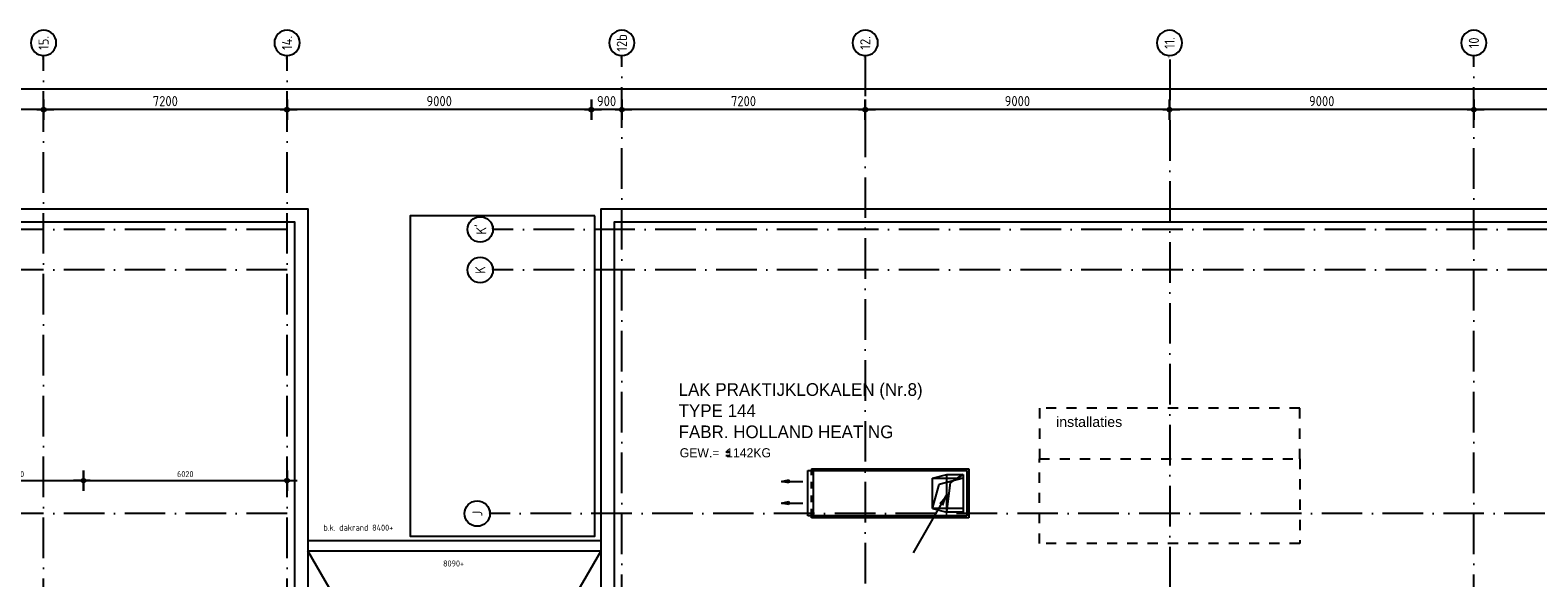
# Model space of a CAD drawing. Extents: x -9573 to 237800, y 0 to 168200.
# Tile 30 of 35: x 117863 to 162452, y 109083 to 125268. Entities that reach past the tile are written whole.
import ezdxf
from ezdxf.enums import TextEntityAlignment as Align

# ---------------------------------------------------------------- set-up
doc = ezdxf.new("R2010")
doc.units = 0
doc.header["$LTSCALE"] = 200
for name, pattern in [('DASHDOT', [9, 6, -1.5, 0, -1.5]), ('DASHED', [3, 1.5, -1.5]), ('HIDDEN', [2, 1, -1]), ('HIDDEN2', [4.7625, 3.175, -1.5875])]:
    doc.linetypes.add(name, pattern=pattern)
doc.layers.get('0').update_dxf_attribs({"linetype": 'CONTINUOUS'})
doc.layers.get('DEFPOINTS').update_dxf_attribs({"linetype": 'CONTINUOUS'})
for name, color, linetype in [('AL$1----_MAATVOERING', 7, 'CONTINUOUS'), ('AL$1----_TEKST', 7, 'CONTINUOUS'), ('AL$7----_STRAMIEN', 1, 'DASHDOT'), ('AL27----_DAKEN', 7, 'CONTINUOUS'), ('AL27---_DAKAFSCHOT', 7, 'CONTINUOUS'), ('AL32----_BINNENKOZ', 7, 'CONTINUOUS'), ('ALN-----_BLOCKNAAM', 2, 'CONTINUOUS'), ('MAATV-BETON', 1, 'CONTINUOUS'), ('MV-STRAMIEN', 7, 'CONTINUOUS'), ('OL59----_WTBINST', 7, 'CONTINUOUS'), ('WL570---_RETOUR', 3, 'CONTINUOUS'), ('WL570---_TOEVOER', 3, 'CONTINUOUS'), ('WM570---', 1, 'CONTINUOUS')]:
    doc.layers.add(name, color=color, linetype=linetype)
doc.styles.add('BURO-018', font='BUROFONT.shx', dxfattribs={"height": 360})
doc.styles.add('BURO-025', font='BUROFONT.shx', dxfattribs={"height": 500})
doc.styles.get("Standard").update_dxf_attribs({"font": 'ISOCP'})
doc.dimstyles.new('018STIP100UIT', dxfattribs={"dimscale": 100, "dimtxt": 1.8, "dimasz": 2, "dimexe": 2, "dimexo": 3, "dimgap": 1, "dimtad": 1, "dimdec": 4, "dimrnd": 1, "dimtxsty": 'STANDARD', "dimblk": 'MSTR3', "dimblk1": 'MSTR3', "dimblk2": 'MSTR3', "dimsah": 1, "dimcen": 3, "dimdle": 1.25, "dimse1": 1, "dimse2": 1, "dimclrd": 256, "dimclre": 1, "dimclrt": 7, "dimazin": 3, "dimtfac": 0.75, "dimtdec": 4, "dimtix": 1, "dimtmove": 0, "dimatfit": 3, "dimtvp": 1.5, "dimtolj": 1, "dimtzin": 0})
doc.dimstyles.new('030STIP100UIT', dxfattribs={"dimscale": 100, "dimtxt": 3, "dimasz": 2, "dimexe": 2, "dimexo": 3, "dimgap": 1, "dimtad": 1, "dimdec": 4, "dimrnd": 1, "dimtxsty": 'STANDARD', "dimblk": 'MSTR3', "dimcen": 3, "dimdle": 1.25, "dimse1": 1, "dimse2": 1, "dimclrd": 7, "dimclre": 1, "dimazin": 3, "dimtfac": 0.75, "dimtdec": 4, "dimtix": 1, "dimtmove": 0, "dimatfit": 3, "dimtvp": 1.5, "dimtolj": 1, "dimtzin": 0})

# ---------------------------------------------------------------- blocks, each defined once
blk = doc.blocks.new('MSTR3')
at = {"color": 0, "linetype": 'CONTINUOUS'}
for p, q in [((-1, 0), (0, 0)), ((0, 1.5), (0, 0)), ((0, 0), (0, -1.5)), ((0, 0), (1.5, 0))]:
    blk.add_line(p, q, dxfattribs=at)
blk.add_circle((0, 0), 0.3, dxfattribs=at)
blk = doc.blocks.new('*D59')
at = {"linetype": 'BYBLOCK'}
blk.add_line((115640, 111958), (119240, 111958), dxfattribs=at)
at = {"layer": 'DEFPOINTS', "color": 0, "linetype": 'BYBLOCK'}
for p in [(119440, 111958), (115440, 110980), (119440, 110980)]:
    blk.add_point(p, dxfattribs=at)
at = {"linetype": 'BYBLOCK', "xscale": 200, "yscale": 200, "zscale": 200, "rotation": 180}
blk.add_blockref('MSTR3', (115440, 111958), dxfattribs=at)
at = {"linetype": 'BYBLOCK', "xscale": 200, "yscale": 200, "zscale": 200}
blk.add_blockref('MSTR3', (119440, 111958), dxfattribs=at)
at = {"color": 7, "linetype": 'BYBLOCK', "insert": (117440, 112148), "char_height": 180, "attachment_point": 5}
blk.add_mtext('\\A1;4000', dxfattribs=at)
blk = doc.blocks.new('*D60')
at = {"linetype": 'BYBLOCK'}
blk.add_line((119640, 111958), (125260, 111958), dxfattribs=at)
at = {"layer": 'DEFPOINTS', "color": 0, "linetype": 'BYBLOCK'}
for p in [(125460, 111958), (119440, 110980), (125460, 110980)]:
    blk.add_point(p, dxfattribs=at)
at = {"linetype": 'BYBLOCK', "xscale": 200, "yscale": 200, "zscale": 200, "rotation": 180}
blk.add_blockref('MSTR3', (119440, 111958), dxfattribs=at)
at = {"linetype": 'BYBLOCK', "xscale": 200, "yscale": 200, "zscale": 200}
blk.add_blockref('MSTR3', (125460, 111958), dxfattribs=at)
at = {"color": 7, "linetype": 'BYBLOCK', "insert": (122450, 112148), "char_height": 180, "attachment_point": 5}
blk.add_mtext('\\A1;6020', dxfattribs=at)
blk = doc.blocks.new('A$C1DAB58CE')
at = {"layer": 'AL27---_DAKAFSCHOT', "color": 1}
for points in [[(4345, 504), (60, 7903)], [(4455, 504), (8740, 7903)]]:
    blk.add_lwpolyline(points, dxfattribs=at)
blk = doc.blocks.new('*D88')
at = {"color": 7, "linetype": 'BYBLOCK'}
blk.add_line((167560, 122921), (160760, 122921), dxfattribs=at)
at = {"layer": 'DEFPOINTS', "color": 0, "linetype": 'BYBLOCK'}
for p in [(160560, 124518), (167760, 124656), (160560, 122921)]:
    blk.add_point(p, dxfattribs=at)
at = {"color": 7, "linetype": 'BYBLOCK', "xscale": 200, "yscale": 200, "zscale": 200, "rotation": 180}
blk.add_blockref('MSTR3', (160560, 122921), dxfattribs=at)
at = {"color": 7, "linetype": 'BYBLOCK', "xscale": 200, "yscale": 200, "zscale": 200}
blk.add_blockref('MSTR3', (167760, 122921), dxfattribs=at)
at = {"color": 0, "linetype": 'BYBLOCK', "insert": (164160, 123171), "char_height": 300, "attachment_point": 5}
blk.add_mtext('\\A1;7200', dxfattribs=at)
blk = doc.blocks.new('*D89')
at = {"color": 7, "linetype": 'BYBLOCK'}
blk.add_line((160360, 122921), (151760, 122921), dxfattribs=at)
at = {"layer": 'DEFPOINTS', "color": 0, "linetype": 'BYBLOCK'}
for p in [(151560, 124518), (160560, 124518), (151560, 122921)]:
    blk.add_point(p, dxfattribs=at)
at = {"color": 7, "linetype": 'BYBLOCK', "xscale": 200, "yscale": 200, "zscale": 200, "rotation": 180}
blk.add_blockref('MSTR3', (151560, 122921), dxfattribs=at)
at = {"color": 7, "linetype": 'BYBLOCK', "xscale": 200, "yscale": 200, "zscale": 200}
blk.add_blockref('MSTR3', (160560, 122921), dxfattribs=at)
at = {"color": 0, "linetype": 'BYBLOCK', "insert": (156060, 123171), "char_height": 300, "attachment_point": 5}
blk.add_mtext('\\A1;9000', dxfattribs=at)
blk = doc.blocks.new('*D90')
at = {"color": 7, "linetype": 'BYBLOCK'}
blk.add_line((151360, 122921), (142760, 122921), dxfattribs=at)
at = {"layer": 'DEFPOINTS', "color": 0, "linetype": 'BYBLOCK'}
for p in [(142560, 124518), (151560, 124518), (142560, 122921)]:
    blk.add_point(p, dxfattribs=at)
at = {"color": 7, "linetype": 'BYBLOCK', "xscale": 200, "yscale": 200, "zscale": 200, "rotation": 180}
blk.add_blockref('MSTR3', (142560, 122921), dxfattribs=at)
at = {"color": 7, "linetype": 'BYBLOCK', "xscale": 200, "yscale": 200, "zscale": 200}
blk.add_blockref('MSTR3', (151560, 122921), dxfattribs=at)
at = {"color": 0, "linetype": 'BYBLOCK', "insert": (147060, 123171), "char_height": 300, "attachment_point": 5}
blk.add_mtext('\\A1;9000', dxfattribs=at)
blk = doc.blocks.new('*D91')
at = {"color": 7, "linetype": 'BYBLOCK'}
blk.add_line((142360, 122921), (135560, 122921), dxfattribs=at)
at = {"layer": 'DEFPOINTS', "color": 0, "linetype": 'BYBLOCK'}
for p in [(135360, 124518), (142560, 124518), (135360, 122921)]:
    blk.add_point(p, dxfattribs=at)
at = {"color": 7, "linetype": 'BYBLOCK', "xscale": 200, "yscale": 200, "zscale": 200, "rotation": 180}
blk.add_blockref('MSTR3', (135360, 122921), dxfattribs=at)
at = {"color": 7, "linetype": 'BYBLOCK', "xscale": 200, "yscale": 200, "zscale": 200}
blk.add_blockref('MSTR3', (142560, 122921), dxfattribs=at)
at = {"color": 0, "linetype": 'BYBLOCK', "insert": (138960, 123171), "char_height": 300, "attachment_point": 5}
blk.add_mtext('\\A1;7200', dxfattribs=at)
blk = doc.blocks.new('*D92')
at = {"color": 7, "linetype": 'BYBLOCK'}
blk.add_line((135160, 122921), (134660, 122921), dxfattribs=at)
at = {"layer": 'DEFPOINTS', "color": 0, "linetype": 'BYBLOCK'}
for p in [(135360, 124518), (134460, 122921), (134460, 105881)]:
    blk.add_point(p, dxfattribs=at)
at = {"color": 7, "linetype": 'BYBLOCK', "xscale": 200, "yscale": 200, "zscale": 200, "rotation": 180}
blk.add_blockref('MSTR3', (134460, 122921), dxfattribs=at)
at = {"color": 7, "linetype": 'BYBLOCK', "xscale": 200, "yscale": 200, "zscale": 200}
blk.add_blockref('MSTR3', (135360, 122921), dxfattribs=at)
at = {"color": 0, "linetype": 'BYBLOCK', "insert": (134910, 123171), "char_height": 300, "attachment_point": 5}
blk.add_mtext('\\A1;900', dxfattribs=at)
blk = doc.blocks.new('*D93')
at = {"color": 7, "linetype": 'BYBLOCK'}
blk.add_line((134260, 122921), (125660, 122921), dxfattribs=at)
at = {"layer": 'DEFPOINTS', "color": 0, "linetype": 'BYBLOCK'}
for p in [(125460, 124518), (125460, 122921), (134460, 105881)]:
    blk.add_point(p, dxfattribs=at)
at = {"color": 7, "linetype": 'BYBLOCK', "xscale": 200, "yscale": 200, "zscale": 200, "rotation": 180}
blk.add_blockref('MSTR3', (125460, 122921), dxfattribs=at)
at = {"color": 7, "linetype": 'BYBLOCK', "xscale": 200, "yscale": 200, "zscale": 200}
blk.add_blockref('MSTR3', (134460, 122921), dxfattribs=at)
at = {"color": 0, "linetype": 'BYBLOCK', "insert": (129960, 123171), "char_height": 300, "attachment_point": 5}
blk.add_mtext('\\A1;9000', dxfattribs=at)
blk = doc.blocks.new('*D94')
at = {"color": 7, "linetype": 'BYBLOCK'}
blk.add_line((125260, 122921), (118460, 122921), dxfattribs=at)
at = {"layer": 'DEFPOINTS', "color": 0, "linetype": 'BYBLOCK'}
for p in [(118260, 124518), (125460, 124518), (118260, 122921)]:
    blk.add_point(p, dxfattribs=at)
at = {"color": 7, "linetype": 'BYBLOCK', "xscale": 200, "yscale": 200, "zscale": 200, "rotation": 180}
blk.add_blockref('MSTR3', (118260, 122921), dxfattribs=at)
at = {"color": 7, "linetype": 'BYBLOCK', "xscale": 200, "yscale": 200, "zscale": 200}
blk.add_blockref('MSTR3', (125460, 122921), dxfattribs=at)
at = {"color": 0, "linetype": 'BYBLOCK', "insert": (121860, 123171), "char_height": 300, "attachment_point": 5}
blk.add_mtext('\\A1;7200', dxfattribs=at)
blk = doc.blocks.new('*D95')
at = {"color": 7, "linetype": 'BYBLOCK'}
blk.add_line((118060, 122921), (109460, 122921), dxfattribs=at)
at = {"layer": 'DEFPOINTS', "color": 0, "linetype": 'BYBLOCK'}
for p in [(118260, 124518), (109260, 123881), (109260, 122921)]:
    blk.add_point(p, dxfattribs=at)
at = {"color": 7, "linetype": 'BYBLOCK', "xscale": 200, "yscale": 200, "zscale": 200, "rotation": 180}
blk.add_blockref('MSTR3', (109260, 122921), dxfattribs=at)
at = {"color": 7, "linetype": 'BYBLOCK', "xscale": 200, "yscale": 200, "zscale": 200}
blk.add_blockref('MSTR3', (118260, 122921), dxfattribs=at)
at = {"color": 0, "linetype": 'BYBLOCK', "insert": (113760, 123171), "char_height": 300, "attachment_point": 5}
blk.add_mtext('\\A1;9000', dxfattribs=at)
blk = doc.blocks.new('1010')
at = {"layer": 'AL$7----_STRAMIEN', "color": 7, "linetype": 'CONTINUOUS'}
blk.add_circle((0, 750), 750, dxfattribs=at)
at = {"layer": 'ALN-----_BLOCKNAAM', "linetype": 'CONTINUOUS'}
blk.add_text('1010', height=100, dxfattribs=at).set_placement((0, 0))
blk = doc.blocks.new('1011')
at = {"layer": 'AL$7----_STRAMIEN', "color": 7, "linetype": 'CONTINUOUS'}
blk.add_circle((-750, 0), 750, dxfattribs=at)
at = {"layer": 'ALN-----_BLOCKNAAM', "linetype": 'CONTINUOUS'}
blk.add_text('1011', height=100, dxfattribs=at).set_placement((0, 0))
blk = doc.blocks.new('*D119')
at = {"color": 7, "linetype": 'BYBLOCK'}
blk.add_line((229660, 123521), (-300, 123521), dxfattribs=at)
at = {"layer": 'DEFPOINTS', "color": 0, "linetype": 'BYBLOCK'}
for p in [(-500, 123881), (-500, 123521), (229860, 104657)]:
    blk.add_point(p, dxfattribs=at)
at = {"color": 7, "linetype": 'BYBLOCK', "xscale": 200, "yscale": 200, "zscale": 200, "rotation": 180}
blk.add_blockref('MSTR3', (-500, 123521), dxfattribs=at)
at = {"color": 7, "linetype": 'BYBLOCK', "xscale": 200, "yscale": 200, "zscale": 200}
blk.add_blockref('MSTR3', (229860, 123521), dxfattribs=at)
at = {"color": 0, "linetype": 'BYBLOCK', "insert": (114680, 123771), "char_height": 300, "attachment_point": 5}
blk.add_mtext('\\A1;230360', dxfattribs=at)
blk = doc.blocks.new('LU-PIJL7')
at = {"color": 0, "linetype": 'CONTINUOUS'}
for p, q in [((0, 0), (-15, 0)), ((-5, -1), (-5, 1)), ((-5, 1), (0, 0)), ((0, 0), (-5, -1))]:
    blk.add_line(p, q, dxfattribs=at)
blk.add_solid([(-5, 1), (-5, -1), (0, 0)], dxfattribs=at)
blk = doc.blocks.new('LU-PIJL1')
at = {"color": 0, "linetype": 'CONTINUOUS'}
blk.add_line((0, 0), (10.12, 17.54), dxfattribs=at)
blk.add_lwpolyline([(10.12, 17.54, 0, 1.5, 0), (8.25, 14.29, 1.5, 1.5, 0)], format="xyseb", dxfattribs=at)
blk = doc.blocks.new('LU-2-KUZ')
at = {"color": 0, "linetype": 'HIDDEN2'}
for p, q in [((-0.5, 0.5), (0.5, 0.5)), ((-0.5, -0.5), (-0.5, 0.5)), ((0.5, 0.5), (-0.289, 0.289)), ((0.5, 0.5), (0.5, -0.5)), ((-0.5, -0.5), (-0.289, 0.289)), ((0.5, -0.5), (-0.5, -0.5))]:
    blk.add_line(p, q, dxfattribs=at)

msp = doc.modelspace()

# ---------------------------------------------------------------- linework, layer by layer
at = {"layer": 'AL$7----_STRAMIEN', "color": 1}
for points in [[(118260.29813, 48460.58036), (118260.29813, 124517.90623)], [(125460.29813, 48460.58036), (125460.29813, 124517.90623)], [(135360.29813, 82780.58036), (135360.29813, 124517.90623)], [(142560.29813, 124517.90623), (142560.29813, 82780.58036)], [(160560.29813, 82780.58036), (160560.29813, 124517.90623)], [(151563.66291, 124404.28254), (151563.66291, 82802.46874)], [(125460.29813, 119380.58036), (88532.77494, 119380.58036)], [(171751.68821, 119380.58036), (131549.72008, 119380.58036)], [(125460.29813, 118180.58036), (88532.77494, 118180.58036)], [(171751.68821, 118180.58036), (131549.72008, 118180.58036)], [(125460.29813, 110980.58036), (88532.77494, 110980.58036)], [(171660.29813, 110980.58036), (131460.29813, 110980.58036)]]:
    msp.add_lwpolyline(points, dxfattribs=at)
at = {"layer": 'AL27----_DAKEN', "color": 1}
for points in [[(118190.79806, 85620.58036), (92450.29813, 85620.58036), (92450.29813, 119990.58036), (126070.29813, 119990.58036), (126070.29813, 102300.58035)], [(134770.29806, 102290.58033), (134750.29813, 102290.58033), (134750.29813, 119990.58036), (168370.29813, 119990.58036), (168370.29813, 102290.58033), (168350.29806, 102290.58033)], [(118190.79806, 86010.58036), (92840.29813, 86010.58036), (92840.29813, 119600.58036), (125680.29813, 119600.58036), (125680.29813, 102300.58035)], [(134770.29806, 101900.58033), (135140.29813, 101900.58033), (135140.29813, 119600.58036), (167980.29813, 119600.58036), (167980.29813, 101900.58033), (168350.29806, 101900.58033)], [(126070.29813, 110184.04654), (134750.29813, 110184.04654)], [(126070.29813, 109884.04654), (134750.29813, 109884.04654)]]:
    msp.add_lwpolyline(points, dxfattribs=at)
at = {"layer": 'MAATV-BETON'}
msp.add_lwpolyline([(134560.29813, 119780.58036), (129100.29813, 119780.58036), (129100.29813, 110315.58036), (134560.29813, 110315.58036)], close=True, dxfattribs=at)
at = {"layer": 'OL59----_WTBINST', "color": 8, "linetype": 'DASHED'}
for p in [(147710.2982, 114095.12855), (147710.2982, 110095.12855)]:
    msp.add_line(p, (147710.2982, 112595.12855), dxfattribs=at)
at = {"layer": 'OL59----_WTBINST', "linetype": 'DASHED'}
for points in [[(147710.29813, 114094.95213), (147710.29813, 112594.95213), (155410.29813, 112594.95213), (155410.29813, 114094.95213)], [(147710.29813, 110094.95213), (147710.29813, 112594.95213), (155410.29813, 112594.95213), (155410.29813, 110094.95213)]]:
    msp.add_lwpolyline(points, close=True, dxfattribs=at)
at = {"layer": 'WL570---_RETOUR', "color": 1}
for p, q in [((138484.83885, 112856.88549), (138484.83885, 112764.39885)), ((138436.04115, 112702.32495), (138539.46603, 112702.32495)), ((138438.84537, 112810.30813), (138536.9936, 112810.30813))]:
    msp.add_line(p, q, dxfattribs=at)
at = {"layer": 'WL570---_RETOUR'}
for p, q in [((140865.86186, 112250.58036), (145567.62239, 112250.58036)), ((140972.62239, 112305.58036), (145622.62239, 112305.58036)), ((140972.62239, 112305.58036), (140972.62239, 112251.71364)), ((141027.62239, 110910.58036), (141027.62239, 112250.58036)), ((145567.62239, 112250.58036), (145567.62239, 110910.58036)), ((145622.62239, 112305.58036), (145622.62239, 110855.58036)), ((145567.62239, 110910.58036), (140865.86186, 110910.58036)), ((140972.62239, 110855.58036), (140972.62239, 110913.37529)), ((145622.62239, 110855.58036), (140972.62239, 110855.58036))]:
    msp.add_line(p, q, dxfattribs=at)
at = {"layer": 'WL570---_TOEVOER'}
for p, q in [((140865.86186, 110910.58036), (140865.86186, 112250.58036)), ((141027.62239, 110910.58036), (141027.62239, 112250.58036))]:
    msp.add_line(p, q, dxfattribs=at)
at = {"layer": 'WL570---_TOEVOER', "color": 1, "linetype": 'HIDDEN'}
msp.add_line((140972.62239, 110919.17223), (140972.62239, 112237.67838), dxfattribs=at)
at = {"layer": 'WL570---_TOEVOER', "color": 1}
for p, q in [((144553.97181, 112030.58036), (144977.62239, 112140.58036)), ((144553.97181, 111130.58036), (144977.62239, 111020.58036))]:
    msp.add_line(p, q, dxfattribs=at)

# ---------------------------------------------------------------- block references
at = {"layer": 'AL$7----_STRAMIEN'}
ref = msp.add_blockref('1011', (118260.29813, 124517.90623), dxfattribs=dict(at, xscale=-0.5, yscale=0.5, zscale=0.5, rotation=90))
ref.add_attrib('STR-NAAM', '15.', dxfattribs={"color": 3, "linetype": 'CONTINUOUS', "height": 300, "rotation": 90}).set_placement((118260.29813, 124892.90623), align=Align.MIDDLE)
ref = msp.add_blockref('1011', (125460.29813, 124517.90623), dxfattribs=dict(at, xscale=-0.5, yscale=0.5, zscale=0.5, rotation=90))
ref.add_attrib('STR-NAAM', '14.', dxfattribs={"color": 3, "linetype": 'CONTINUOUS', "height": 300, "rotation": 90}).set_placement((125460.29813, 124892.90623), align=Align.MIDDLE)
ref = msp.add_blockref('1011', (135360.29813, 124517.90623), dxfattribs=dict(at, xscale=-0.5, yscale=0.5, zscale=0.5, rotation=90))
ref.add_attrib('STR-NAAM', '12b', dxfattribs={"color": 3, "linetype": 'CONTINUOUS', "height": 300, "rotation": 90}).set_placement((135360.29813, 124892.90623), align=Align.MIDDLE)
ref = msp.add_blockref('1011', (142560.29813, 124517.90623), dxfattribs=dict(at, xscale=-0.5, yscale=0.5, zscale=0.5, rotation=90))
ref.add_attrib('STR-NAAM', '12.', dxfattribs={"color": 3, "linetype": 'CONTINUOUS', "height": 300, "rotation": 90}).set_placement((142560.29813, 124892.90623), align=Align.MIDDLE)
ref = msp.add_blockref('1011', (151560.29813, 124517.90623), dxfattribs=dict(at, xscale=-0.5, yscale=0.5, zscale=0.5, rotation=90))
ref.add_attrib('STR-NAAM', '11.', dxfattribs={"color": 3, "linetype": 'CONTINUOUS', "height": 300, "rotation": 90}).set_placement((151560.29813, 124892.90623), align=Align.MIDDLE)
ref = msp.add_blockref('1011', (160560.29813, 124517.90623), dxfattribs=dict(at, xscale=-0.5, yscale=0.5, zscale=0.5, rotation=90))
ref.add_attrib('STR-NAAM', '10', dxfattribs={"color": 3, "linetype": 'CONTINUOUS', "height": 300, "rotation": 90}).set_placement((160560.29813, 124892.90623), align=Align.MIDDLE)
ref = msp.add_blockref('1010', (131549.72008, 119380.58036), dxfattribs=dict(at, xscale=0.5, yscale=0.5, zscale=0.5, rotation=90))
ref.add_attrib('STR-NAAM', "K'", dxfattribs={"color": 3, "linetype": 'CONTINUOUS', "height": 300, "rotation": 90}).set_placement((131174.72008, 119380.58036), align=Align.MIDDLE)
ref = msp.add_blockref('1010', (131549.72008, 118180.58036), dxfattribs=dict(at, xscale=0.5, yscale=0.5, zscale=0.5, rotation=90))
ref.add_attrib('STR-NAAM', 'K', dxfattribs={"color": 3, "linetype": 'CONTINUOUS', "height": 300, "rotation": 90}).set_placement((131174.72008, 118180.58036), align=Align.MIDDLE)
ref = msp.add_blockref('1010', (131460.29813, 110980.58036), dxfattribs=dict(at, xscale=0.5, yscale=0.5, zscale=0.5, rotation=90))
ref.add_attrib('STR-NAAM', 'J', dxfattribs={"color": 3, "linetype": 'CONTINUOUS', "height": 300, "rotation": 90}).set_placement((131085.29813, 110980.58036), align=Align.MIDDLE)
at = {"layer": 'AL32----_BINNENKOZ'}
msp.add_blockref('A$C1DAB58CE', (126010.29835, 101980.58025), dxfattribs=at)
at = {"layer": 'WL570---_RETOUR', "color": 3, "xscale": 100, "yscale": 100, "zscale": 100}
msp.add_blockref('LU-PIJL1', (143983.04794, 109817.45304), dxfattribs=at)
at = {"layer": 'WL570---_TOEVOER', "color": 1, "linetype": 'CONTINUOUS', "xscale": 900, "yscale": 900}
msp.add_blockref('LU-2-KUZ', (145003.97181, 111580.58036), dxfattribs=at)
at = {"layer": 'WL570---_TOEVOER', "color": 7, "linetype": 'CONTINUOUS', "xscale": 479.9999999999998, "yscale": 1120}
msp.add_blockref('LU-2-KUZ', (145217.62239, 111580.58036), dxfattribs=at)
at = {"layer": 'WM570---', "color": 1, "xscale": 42, "yscale": 42, "zscale": 42, "rotation": 180}
for p in [(140085.75056, 111932.27861), (140085.75056, 111292.08193)]:
    msp.add_blockref('LU-PIJL7', p, dxfattribs=at)

# ---------------------------------------------------------------- texts
at = {"layer": 'AL$1----_TEKST', "color": 7, "insert": (126534.31669, 110655.27931), "char_height": 180, "width": 3599.63, "attachment_point": 1}
msp.add_mtext('b.k. dakrand 8400+', dxfattribs=at)
at = {"layer": 'AL$1----_TEKST', "color": 4, "insert": (130075.00144, 109596.25886), "char_height": 180, "width": 578.42, "attachment_point": 1}
msp.add_mtext('8090+', dxfattribs=at)
at = {"layer": 'OL59----_WTBINST', "insert": (148203.70913, 113843.05736), "char_height": 300, "width": 2342.16, "attachment_point": 1}
msp.add_mtext('\\fArial|b0|i0|c0|p34;installaties', dxfattribs=at)
at = {"layer": 'WL570---_RETOUR', "color": 2, "style": 'BURO-025'}
for s, p in [('LAK PRAKTIJKLOKALEN (Nr.8)', (137040.03732, 114460.51048)), ('TYPE 144', (137040.03732, 113835.51048)), ('FABR. HOLLAND HEATING', (137040.03732, 113210.51048))]:
    msp.add_text(s, height=375, dxfattribs=at).set_placement(p)
at = {"layer": 'WL570---_RETOUR', "color": 1, "style": 'BURO-018'}
msp.add_text('GEW.=  1142KG', height=270, dxfattribs=at).set_placement((137074.05459, 112642.95327))

# ---------------------------------------------------------------- dimensions: what is measured, and where the dimension line sits
at = {"layer": 'AL$1----_MAATVOERING', "color": 1}
for base, p1, p2, picture, middle in [((119440.29813, 111958.40188), (115440.29813, 110980.40396), (119440.29813, 110980.40396), '*D59', (117440.29813, 112148.40188)), ((125460.29813, 111958.40188), (119440.29813, 110980.40396), (125460.29813, 110980.40396), '*D60', (122450.29813, 112148.41959))]:
    dim = msp.add_linear_dim(base=base, p1=p1, p2=p2, dimstyle='018STIP100UIT', dxfattribs=at)
    dim.commit()
    dim.dimension.update_dxf_attribs({"geometry": picture, "text_midpoint": middle})
at = {"layer": 'MV-STRAMIEN', "color": 7}
for base, p1, p2, picture, middle in [((109260.29813, 122920.58036), (118260.29813, 124517.90623), (109260.29813, 123880.58036), '*D95', (113760.29813, 123170.58036)), ((118260.29813, 122920.58036), (125460.29813, 124517.90623), (118260.29813, 124517.90623), '*D94', (121860.29813, 123170.60988)), ((125460.29813, 122920.58036), (134460.29813, 105880.58036), (125460.29813, 124517.90623), '*D93', (129960.29813, 123170.58036)), ((134460.29813, 122920.58036), (135360.29813, 124517.90623), (134460.29813, 105880.58036), '*D92', (134910.29813, 123170.58036)), ((135360.29813, 122920.58036), (142560.29813, 124517.90623), (135360.29813, 124517.90623), '*D91', (138960.29813, 123170.60988)), ((142560.29813, 122920.58036), (151560.29813, 124517.90623), (142560.29813, 124517.90623), '*D90', (147060.29813, 123170.58036)), ((151560.29813, 122920.58036), (160560.29813, 124517.90623), (151560.29813, 124517.90623), '*D89', (156060.29813, 123170.58036)), ((160560.29813, 122920.58036), (167760.29813, 124655.58029), (160560.29813, 124517.90623), '*D88', (164160.29813, 123170.60988)), ((-499.8783414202, 123520.5803562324), (229860.2981266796, 104657.1424259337), (-499.8783414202, 123880.5803562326), '*D119', (114680.2098926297, 123770.6098837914))]:
    dim = msp.add_linear_dim(base=base, p1=p1, p2=p2, angle=180, dimstyle='030STIP100UIT', dxfattribs=at)
    dim.commit()
    dim.dimension.update_dxf_attribs({"geometry": picture, "text_midpoint": middle})

doc.saveas('drawing.dxf')
